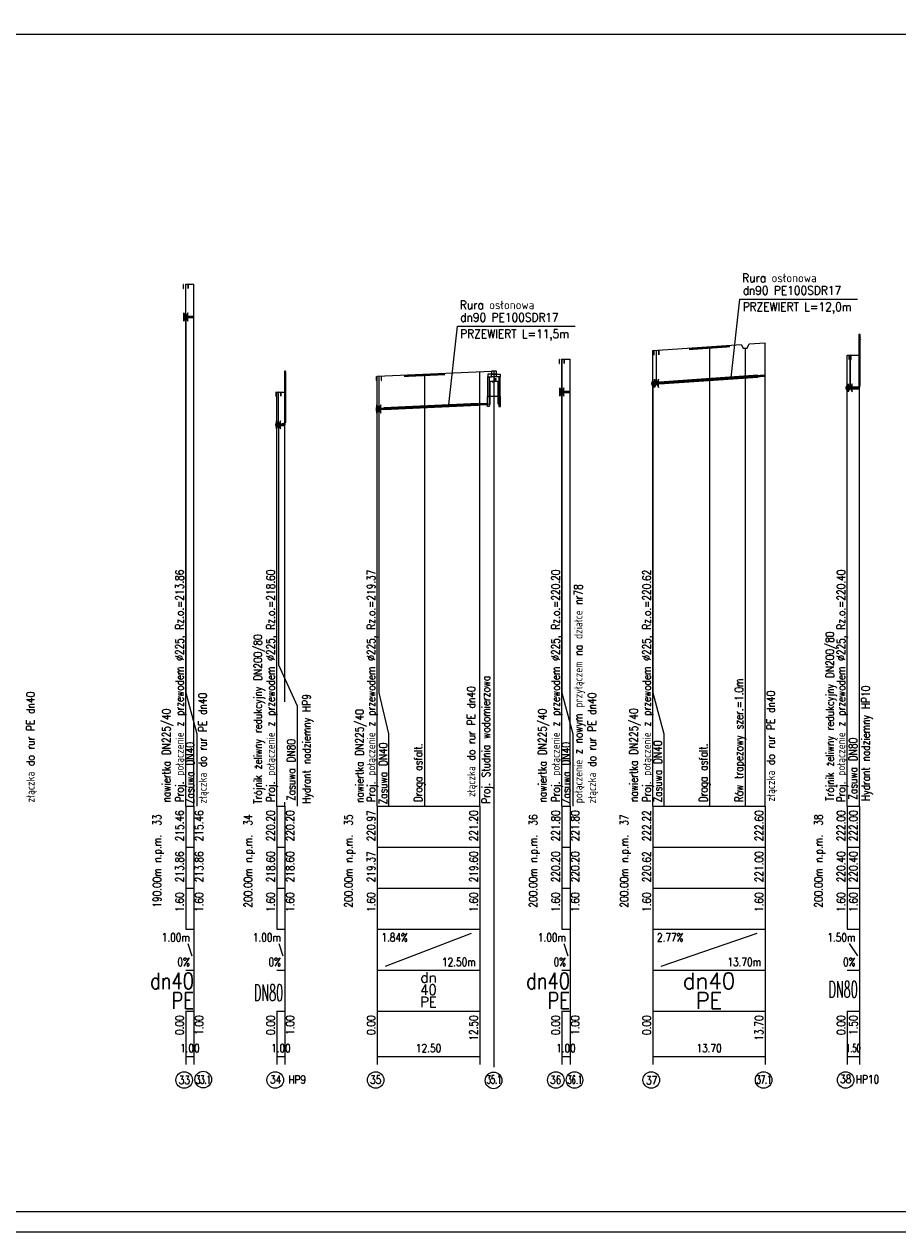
# Model space of a CAD drawing. Extents: x 122 to 1445, y -293 to 2085.
# Tile 2 of 38: x 641 to 854, y -293 to 1. Entities that reach past the tile are written whole.
import ezdxf
from ezdxf.enums import TextEntityAlignment as Align

# ---------------------------------------------------------------- set-up
doc = ezdxf.new("R2010")
doc.units = 0
doc.header["$LTSCALE"] = 0.2
doc.header["$MEASUREMENT"] = 0
doc.layers.get('0').update_dxf_attribs({"color": 8, "linetype": 'CONTINUOUS'})
for name, color, linetype in [('Armatura', 7, 'CONTINUOUS'), ('Liczby', 7, 'CONTINUOUS'), ('Linie_odn', 7, 'CONTINUOUS'), ('Linie_opisowe', 7, 'CONTINUOUS'), ('Linie_tabeli', 7, 'CONTINUOUS'), ('Odcinki', 7, 'CONTINUOUS'), ('Opis_Arm', 7, 'CONTINUOUS'), ('Opis_PZ', 7, 'CONTINUOUS'), ('Opis_uzbr_n', 7, 'CONTINUOUS'), ('Opis_wl', 7, 'CONTINUOUS'), ('Osie', 7, 'CONTINUOUS'), ('Rury_ochr', 7, 'CONTINUOUS'), ('Teksty', 7, 'CONTINUOUS'), ('Teren_istn', 3, 'CONTINUOUS'), ('Uzbr_nadz', 7, 'CONTINUOUS'), ('Wezly', 7, 'CONTINUOUS')]:
    doc.layers.add(name, color=color, linetype=linetype)
doc.styles.add('S', font='simplex.shx', dxfattribs={"width": 0.9, "height": 2.1})
doc.styles.get("Standard").update_dxf_attribs({"font": 'txt.shx'})

msp = doc.modelspace()

# ---------------------------------------------------------------- linework, layer by layer
msp.add_lwpolyline([(1321.17346, 3.76042), (421.17346, 3.76042), (421.17346, -293.23958), (1321.17346, -293.23958)], close=True)
msp.add_lwpolyline([(754.25234, -91.57703), (754.53301, -91.49069), (754.53301, -85.7774), (756.40733, -85.7774), (756.40733, -91.33233), (756.62215, -91.44067)])
at = {"layer": 'Armatura'}
for points in [[(679.68596, -62.19374, 0.05, 0.05, 0), (680.90816, -62.19374, 0.05, 0.05, 0)], [(794.45266, -78.36091, 0.05, 0.05, 0), (795.67486, -78.36091, 0.05, 0.05, 0)], [(771.38596, -80.49374, 0.05, 0.05, 0), (772.60816, -80.49374, 0.05, 0.05, 0)], [(726.78596, -84.62534, 0.05, 0.05, 0), (728.00816, -84.62534, 0.05, 0.05, 0)], [(702.28596, -88.49374, 0.05, 0.05, 0), (703.50816, -88.49374, 0.05, 0.05, 0)]]:
    msp.add_lwpolyline(points, format="xyseb", dxfattribs=at)
for points in [[(679.68596, -63.19374), (679.74146, -63.19374), (679.74146, -62.19374), (679.68596, -62.19374)], [(680.24146, -70.14374), (680.35266, -70.14374), (680.35266, -62.19374), (680.24146, -62.19374)], [(680.85266, -63.19374), (680.90816, -63.19374), (680.90816, -62.19374), (680.85266, -62.19374)], [(679.79706, -71.14374), (679.79706, -69.14374), (680.79706, -71.14374), (680.79706, -69.14374)], [(794.45266, -79.36091), (794.50816, -79.36091), (794.50816, -78.36091), (794.45266, -78.36091)], [(795.00816, -86.31091), (795.11936, -86.31091), (795.11936, -78.36091), (795.00816, -78.36091)], [(795.61936, -79.36091), (795.67486, -79.36091), (795.67486, -78.36091), (795.61936, -78.36091)], [(771.38596, -81.49374), (771.44146, -81.49374), (771.44146, -80.49374), (771.38596, -80.49374)], [(771.94146, -88.44374), (772.05266, -88.44374), (772.05266, -80.49374), (771.94146, -80.49374)], [(772.55266, -81.49374), (772.60816, -81.49374), (772.60816, -80.49374), (772.55266, -80.49374)], [(726.78596, -85.62534), (726.84146, -85.62534), (726.84146, -84.62534), (726.78596, -84.62534)], [(727.34146, -92.57534), (727.45266, -92.57534), (727.45266, -84.62534), (727.34146, -84.62534)], [(727.95266, -85.62534), (728.00816, -85.62534), (728.00816, -84.62534), (727.95266, -84.62534)], [(794.56376, -87.31091), (794.56376, -85.31091), (795.56376, -87.31091), (795.56376, -85.31091)], [(771.49706, -89.44374), (771.49706, -87.44374), (772.49706, -89.44374), (772.49706, -87.44374)], [(702.28596, -89.49374), (702.34146, -89.49374), (702.34146, -88.49374), (702.28596, -88.49374)], [(702.84146, -96.44374), (702.95266, -96.44374), (702.95266, -88.49374), (702.84146, -88.49374)], [(703.45266, -89.49374), (703.50816, -89.49374), (703.50816, -88.49374), (703.45266, -88.49374)], [(726.89706, -93.57534), (726.89706, -91.57534), (727.89706, -93.57534), (727.89706, -91.57534)], [(702.39706, -97.44374), (702.39706, -95.44374), (703.39706, -97.44374), (703.39706, -95.44374)]]:
    msp.add_lwpolyline(points, close=True, dxfattribs=at)
at = {"layer": 'Linie_opisowe'}
for p, q in [((807.99706, -77.38674), (807.99706, -189.44374)), ((816.69706, -77.78374), (816.69706, -189.44374)), ((738.47706, -84.06574), (738.47706, -189.44374))]:
    msp.add_line(p, q, dxfattribs=at)
for points in [[(680.29706, -70.14374), (680.29706, -161.80374), (682.99706, -171.80374), (682.99706, -189.44374)], [(794.19706, -86.34374), (794.19706, -161.80374), (796.89706, -171.80374), (796.89706, -189.44374)], [(771.99706, -88.44374), (771.99706, -161.80374), (774.69706, -171.80374), (774.69706, -189.44374)], [(727.39706, -92.57534), (727.39706, -161.80374), (729.69706, -171.80374), (729.69706, -189.44374)], [(702.89706, -96.44374), (702.89706, -154.96374), (707.49706, -164.96374), (707.49706, -189.44374)]]:
    msp.add_lwpolyline(points, dxfattribs=at)
at = {"layer": 'Linie_tabeli'}
for p, q in [((680.29706, -189.44374), (682.29706, -189.44374)), ((680.29706, -189.44374), (680.29706, -219.44374)), ((680.29706, -189.44374), (680.29706, -219.44374)), ((682.29706, -189.44374), (682.29706, -219.44374)), ((682.29706, -189.44374), (682.29706, -250.44374)), ((702.49706, -189.44374), (704.49706, -189.44374)), ((702.49706, -189.44374), (702.49706, -219.44374)), ((702.49706, -189.44374), (702.49706, -219.44374)), ((704.49706, -189.44374), (704.49706, -219.44374)), ((704.49706, -189.44374), (704.49706, -250.44374)), ((726.99706, -189.44374), (751.99706, -189.44374)), ((726.99706, -189.44374), (726.99706, -219.44374)), ((726.99706, -189.44374), (726.99706, -250.44374)), ((751.99706, -189.44374), (751.99706, -219.44374)), ((751.99706, -189.44374), (751.99706, -250.44374)), ((771.99706, -189.44374), (773.99706, -189.44374)), ((771.99706, -189.44374), (771.99706, -219.44374)), ((771.99706, -189.44374), (771.99706, -219.44374)), ((773.99706, -189.44374), (773.99706, -219.44374)), ((773.99706, -189.44374), (773.99706, -250.44374)), ((794.19706, -189.44374), (821.59706, -189.44374)), ((794.19706, -189.44374), (794.19706, -219.44374)), ((794.19706, -189.44374), (794.19706, -250.44374)), ((821.59706, -189.44374), (821.59706, -219.44374)), ((821.59706, -189.44374), (821.59706, -250.44374)), ((841.59706, -189.44374), (844.59706, -189.44374)), ((841.59706, -189.44374), (841.59706, -219.44374)), ((841.59706, -189.44374), (841.59706, -219.44374)), ((844.59706, -189.44374), (844.59706, -219.44374)), ((844.59706, -189.44374), (844.59706, -250.44374)), ((680.29706, -199.44374), (682.29706, -199.44374)), ((702.49706, -199.44374), (704.49706, -199.44374)), ((726.99706, -199.44374), (751.99706, -199.44374)), ((771.99706, -199.44374), (773.99706, -199.44374)), ((794.19706, -199.44374), (821.59706, -199.44374)), ((841.59706, -199.44374), (844.59706, -199.44374)), ((680.29706, -209.44374), (682.29706, -209.44374)), ((702.49706, -209.44374), (704.49706, -209.44374)), ((726.99706, -209.44374), (751.99706, -209.44374)), ((771.99706, -209.44374), (773.99706, -209.44374)), ((794.19706, -209.44374), (821.59706, -209.44374)), ((841.59706, -209.44374), (844.59706, -209.44374)), ((680.29706, -219.44374), (682.29706, -219.44374)), ((702.49706, -219.44374), (704.49706, -219.44374)), ((726.99706, -219.44374), (751.99706, -219.44374)), ((726.99706, -219.44374), (726.99706, -229.44374)), ((728.99706, -228.44374), (749.99706, -220.44374)), ((751.99706, -219.44374), (751.99706, -229.44374)), ((771.99706, -219.44374), (773.99706, -219.44374)), ((794.19706, -219.44374), (821.59706, -219.44374)), ((794.19706, -219.44374), (794.19706, -229.44374)), ((796.19706, -228.44374), (819.59706, -220.44374)), ((821.59706, -219.44374), (821.59706, -229.44374)), ((841.59706, -219.44374), (844.59706, -219.44374)), ((680.79706, -222.94374), (681.79706, -225.94374)), ((702.99706, -222.94374), (703.99706, -225.94374)), ((772.49706, -222.94374), (773.49706, -225.94374)), ((842.09706, -222.94374), (844.09706, -225.94374)), ((680.29706, -229.44374), (682.29706, -229.44374)), ((682.29706, -229.44374), (682.29706, -239.44374)), ((702.49706, -229.44374), (704.49706, -229.44374)), ((704.49706, -229.44374), (704.49706, -239.44374)), ((726.99706, -229.44374), (751.99706, -229.44374)), ((751.99706, -229.44374), (751.99706, -239.44374)), ((771.99706, -229.44374), (773.99706, -229.44374)), ((773.99706, -229.44374), (773.99706, -239.44374)), ((794.19706, -229.44374), (821.59706, -229.44374)), ((821.59706, -229.44374), (821.59706, -239.44374)), ((841.59706, -229.44374), (844.59706, -229.44374)), ((844.59706, -229.44374), (844.59706, -239.44374)), ((680.29706, -239.44374), (682.29706, -239.44374)), ((680.29706, -239.44374), (680.29706, -252.44374)), ((680.29706, -239.44374), (680.29706, -250.44374)), ((682.29706, -239.44374), (682.29706, -252.44374)), ((702.49706, -239.44374), (704.49706, -239.44374)), ((702.49706, -239.44374), (702.49706, -252.44374)), ((702.49706, -239.44374), (702.49706, -250.44374)), ((704.49706, -239.44374), (704.49706, -252.44374)), ((726.99706, -239.44374), (751.99706, -239.44374)), ((726.99706, -239.44374), (726.99706, -252.44374)), ((751.99706, -239.44374), (751.99706, -252.44374)), ((771.99706, -239.44374), (773.99706, -239.44374)), ((771.99706, -239.44374), (771.99706, -252.44374)), ((771.99706, -239.44374), (771.99706, -250.44374)), ((773.99706, -239.44374), (773.99706, -252.44374)), ((794.19706, -239.44374), (821.59706, -239.44374)), ((794.19706, -239.44374), (794.19706, -252.44374)), ((821.59706, -239.44374), (821.59706, -252.44374)), ((841.59706, -239.44374), (844.59706, -239.44374)), ((841.59706, -239.44374), (841.59706, -252.44374)), ((841.59706, -239.44374), (841.59706, -250.44374)), ((844.59706, -239.44374), (844.59706, -252.44374)), ((680.29706, -250.44374), (682.29706, -250.44374)), ((702.49706, -250.44374), (704.49706, -250.44374)), ((726.99706, -250.44374), (751.99706, -250.44374)), ((771.99706, -250.44374), (773.99706, -250.44374)), ((794.19706, -250.44374), (821.59706, -250.44374)), ((841.59706, -250.44374), (844.59706, -250.44374))]:
    msp.add_line(p, q, dxfattribs=at)
msp.add_lwpolyline([(435.77855, -288.23958), (1318.43162, -288.23958), (1318.43162, -1.23958), (435.77855, -1.23958)], close=True, dxfattribs=at)
for points in [[(680.29706, -189.44374), (680.29706, -62.14374)], [(682.29706, -189.44374), (682.29706, -62.14374)], [(821.59706, -189.44374), (821.59706, -76.44374)], [(794.19706, -189.44374), (794.19706, -78.34374)], [(841.59706, -189.44374), (841.59706, -79.44374)], [(844.59706, -189.44374), (844.59706, -79.44374)], [(771.99706, -189.44374), (771.99706, -80.44374)], [(773.99706, -189.44374), (773.99706, -80.44374)], [(726.99706, -189.44374), (726.99706, -84.59374)], [(751.99706, -189.44374), (751.99706, -83.44374)], [(755.50288, -253.11418), (755.50288, -83.39956)], [(702.49706, -189.44374), (702.49706, -88.44374)], [(704.49706, -163.96374), (704.49706, -88.44374)], [(704.49706, -189.44374), (704.49706, -188.44374)]]:
    msp.add_lwpolyline(points, dxfattribs=at)
for centre in [(679.90972, -256.21173), (684.57083, -256.10255), (702.10972, -256.21173), (726.60972, -256.21173), (755.36305, -256.3221), (770.53412, -256.21173), (775.08868, -256.21173), (793.80972, -256.21173), (821.20972, -256.21173), (841.20972, -256.21173)]:
    msp.add_circle(centre, 2.02278, dxfattribs=at)
at = {"layer": 'Odcinki'}
for points in [[(680.29706, -70.04854), (682.29706, -70.04854), (682.29706, -70.04374), (680.29706, -70.04374)], [(680.29706, -70.23894), (682.29706, -70.23894), (682.29706, -70.24374), (680.29706, -70.24374)], [(794.19706, -86.24854), (821.59706, -84.34854), (821.59706, -84.34374), (794.19706, -86.24374)], [(794.19706, -86.43894), (821.59706, -84.53894), (821.59706, -84.54374), (794.19706, -86.44374)], [(771.99706, -88.34854), (773.99706, -88.34854), (773.99706, -88.34374), (771.99706, -88.34374)], [(841.59706, -87.25324), (843.91136, -87.25324), (843.91136, -87.24374), (841.59706, -87.24374)], [(841.59706, -87.63424), (843.91136, -87.63424), (843.91136, -87.64374), (841.59706, -87.64374)], [(726.99706, -92.49854), (753.86705, -91.26492), (753.86705, -91.26012), (726.99706, -92.49374)], [(771.99706, -88.53894), (773.99706, -88.53894), (773.99706, -88.54374), (771.99706, -88.54374)], [(726.99706, -92.68894), (753.86705, -91.45532), (753.86705, -91.46012), (726.99706, -92.69374)], [(702.49706, -96.25324), (703.81136, -96.25324), (703.81136, -96.24374), (702.49706, -96.24374)], [(702.49706, -96.63424), (703.81136, -96.63424), (703.81136, -96.64374), (702.49706, -96.64374)]]:
    msp.add_lwpolyline(points, close=True, dxfattribs=at)
for points in [[(755.50288, -91.30436), (755.50288, -91.29956)], [(755.50288, -91.49476), (755.50288, -91.49956)]]:
    msp.add_lwpolyline(points, dxfattribs=at)
at = {"layer": 'Opis_wl'}
for centre, major_axis in [((680.29706, -70.14374), (0, -0.562)), ((680.29706, -70.14374), (0, -0.536)), ((771.99706, -88.44374), (0, -0.562)), ((771.99706, -88.44374), (0, -0.536)), ((794.19706, -86.34374), (0, -0.562)), ((794.19706, -86.34374), (0, -0.536)), ((841.59706, -87.44374), (0, -0.562)), ((841.59706, -87.44374), (0, -0.536)), ((726.99706, -92.59374), (0, -0.562)), ((726.99706, -92.59374), (0, -0.536)), ((702.49706, -96.44374), (0, -0.562)), ((702.49706, -96.44374), (0, -0.536))]:
    msp.add_ellipse(centre, major_axis=major_axis, ratio=0.4, dxfattribs=at)
at = {"layer": 'Osie'}
for p, q in [((680.29706, -70.14374), (682.29706, -70.14374)), ((844.67326, -75.39614), (844.82566, -75.39614)), ((704.57326, -84.39614), (704.72566, -84.39614)), ((794.19706, -86.34374), (821.59706, -84.44374)), ((795.79706, -86.23284), (819.79706, -84.56854)), ((841.59706, -87.44374), (843.91136, -87.44374)), ((843.91136, -87.44374), (844.21606, -87.44374)), ((844.21606, -87.44374), (844.36846, -87.44374)), ((771.99706, -88.44374), (773.99706, -88.44374)), ((726.99706, -92.59374), (754.53301, -91.32708)), ((728.59706, -92.52014), (751.59706, -91.46214)), ((702.49706, -96.44374), (703.81136, -96.44374)), ((703.81136, -96.44374), (703.96376, -96.44374)), ((703.96376, -96.44374), (704.26846, -96.44374))]:
    msp.add_line(p, q, dxfattribs=at)
at = {"layer": 'Rury_ochr'}
for p, q in [((819.79706, -84.35424), (819.79706, -84.46854)), ((819.79706, -84.78284), (819.79706, -84.66854)), ((795.79706, -86.01854), (795.79706, -86.13284)), ((795.79706, -86.44704), (795.79706, -86.33284)), ((751.59706, -91.24784), (751.59706, -91.36214)), ((728.59706, -92.30584), (728.59706, -92.42014)), ((728.59706, -92.73444), (728.59706, -92.62014)), ((751.59706, -91.67644), (751.59706, -91.56214))]:
    msp.add_line(p, q, dxfattribs=at)
for points in [[(795.79706, -86.01854), (819.79706, -84.35424), (819.79706, -84.34354), (795.79706, -86.00784)], [(795.79706, -86.44704), (819.79706, -84.78284), (819.79706, -84.79354), (795.79706, -86.45784)], [(728.59706, -92.30584), (751.59706, -91.24784), (751.59706, -91.23714), (728.59706, -92.29514)], [(728.59706, -92.73444), (751.59706, -91.67644), (751.59706, -91.68714), (728.59706, -92.74514)]]:
    msp.add_lwpolyline(points, close=True, dxfattribs=at)
at = {"layer": 'Teksty'}
for p, q in [((813.29527, -84.90322), (815.3874, -65.76939)), ((815.3874, -65.76939), (844.08132, -65.76939)), ((744.43621, -91.4809), (746.52834, -72.34707)), ((746.52834, -72.34707), (775.22225, -72.34707))]:
    msp.add_line(p, q, dxfattribs=at)
at = {"layer": 'Teren_istn'}
for points in [[(680.29706, -62.14374), (682.29706, -62.14374)], [(794.19706, -78.34374), (815.69706, -76.85284), (816.19706, -77.78354), (817.19706, -77.78354), (817.69706, -76.71414), (821.59706, -76.44374)], [(841.59706, -79.44374), (844.59706, -79.44374)], [(771.99706, -80.44374), (773.99706, -80.44374)], [(726.99706, -84.59374), (754.82705, -83.37574)], [(702.49706, -88.44374), (704.49706, -88.44374)]]:
    msp.add_lwpolyline(points, dxfattribs=at)
at = {"layer": 'Uzbr_nadz'}
for points in [[(802.99706, -77.98354, 0.5, 0.5, 0), (812.99706, -77.29014, 0.5, 0.5, 0)], [(733.47706, -84.54564, 0.5, 0.5, 0), (743.47706, -84.08564, 0.5, 0.5, 0)]]:
    msp.add_lwpolyline(points, format="xyseb", dxfattribs=at)
at = {"layer": 'Wezly'}
for p, q in [((756.05105, -84.12574), (754.85105, -84.12574)), ((756.05105, -84.72574), (754.85105, -84.72574)), ((755.10484, -86.11018), (755.81194, -85.40308)), ((844.36846, -87.21514), (844.36846, -87.67234)), ((844.50566, -86.87234), (844.68846, -86.87234)), ((756.77105, -89.52574), (754.13105, -89.52574)), ((704.26846, -96.21514), (704.26846, -96.67234)), ((704.40566, -95.87234), (704.58846, -95.87234))]:
    msp.add_line(p, q, dxfattribs=at)
for points in [[(844.44466, -74.44374), (844.74946, -74.44374), (844.74946, -74.39374), (844.44466, -74.39374)], [(844.52086, -86.87234), (844.52086, -74.44374), (844.51326, -74.44374), (844.51326, -86.87234)], [(844.67326, -86.87234), (844.67326, -74.44374), (844.68086, -74.44374), (844.68086, -86.87234)], [(844.67326, -75.20564), (844.82566, -75.20564), (844.82566, -75.18664), (844.67326, -75.18664)], [(844.67326, -75.58664), (844.82566, -75.58664), (844.82566, -75.60564), (844.67326, -75.60564)], [(842.07856, -80.47475), (842.09856, -80.47475), (842.09856, -79.47475), (842.07856, -79.47475)], [(842.27856, -87.42475), (842.31856, -87.42475), (842.31856, -79.47475), (842.27856, -79.47475)], [(842.49856, -80.47475), (842.51856, -80.47475), (842.51856, -79.47475), (842.49856, -79.47475)], [(704.34466, -83.44374), (704.64946, -83.44374), (704.64946, -83.39374), (704.34466, -83.39374)], [(704.42086, -95.87234), (704.42086, -83.44374), (704.41326, -83.44374), (704.41326, -95.87234)], [(704.57326, -95.87234), (704.57326, -83.44374), (704.58086, -83.44374), (704.58086, -95.87234)], [(704.57326, -84.20564), (704.72566, -84.20564), (704.72566, -84.18664), (704.57326, -84.18664)], [(704.57326, -84.58664), (704.72566, -84.58664), (704.72566, -84.60564), (704.57326, -84.60564)], [(754.85105, -84.12574), (753.95105, -84.12574), (753.95105, -84.72574), (754.85105, -84.72574)], [(754.25105, -89.52574), (753.95105, -89.52574), (753.95105, -84.72574), (754.25105, -84.72574)], [(754.82705, -84.12574), (756.07505, -84.12574), (756.07505, -83.37574), (754.82705, -83.37574)], [(755.97864, -85.23638), (755.64524, -85.23638), (755.97864, -85.56978)], [(756.05105, -84.12574), (756.95105, -84.12574), (756.95105, -84.72574), (756.05105, -84.72574)], [(756.65105, -89.52574), (756.95105, -89.52574), (756.95105, -84.72574), (756.65105, -84.72574)], [(841.79856, -88.42475), (841.79856, -86.42475), (842.79856, -88.42475), (842.79856, -86.42475)], [(843.91136, -87.25324), (844.21606, -87.25324), (844.21606, -87.23424), (843.91136, -87.23424)], [(843.91136, -87.63424), (844.21606, -87.63424), (844.21606, -87.65324), (843.91136, -87.65324)], [(844.21606, -87.25324), (844.36846, -87.25324), (844.36846, -87.23424), (844.21606, -87.23424)], [(844.21606, -87.63424), (844.36846, -87.63424), (844.36846, -87.65324), (844.21606, -87.65324)], [(754.25105, -91.97094), (753.86705, -91.97094), (753.86705, -89.52574), (754.25105, -89.52574)], [(756.65105, -91.97094), (757.03505, -91.97094), (757.03505, -89.52574), (756.65105, -89.52574)], [(703.81136, -96.25324), (703.96376, -96.25324), (703.96376, -96.23424), (703.81136, -96.23424)], [(703.81136, -96.63424), (703.96376, -96.63424), (703.96376, -96.65324), (703.81136, -96.65324)], [(703.96376, -96.25324), (704.26846, -96.25324), (704.26846, -96.23424), (703.96376, -96.23424)], [(703.96376, -96.63497), (704.26846, -96.63424), (704.26846, -96.65324), (703.96376, -96.65397)]]:
    msp.add_lwpolyline(points, close=True, dxfattribs=at)
msp.add_lwpolyline([(842.07856, -79.47475, 0.05, 0.05, 0), (842.51856, -79.47475, 0.05, 0.05, 0)], format="xyseb", dxfattribs=at)
for points in [[(844.36846, -87.25324), (844.39236, -87.24854), (844.41556, -87.23464), (844.43766, -87.21174), (844.45806, -87.18054), (844.47626, -87.14164), (844.49176, -87.09624), (844.50426, -87.04524), (844.51346, -86.99004), (844.51896, -86.93194), (844.52086, -86.87234)], [(844.36846, -87.23424), (844.39116, -87.22974), (844.41326, -87.21654), (844.43416, -87.19474), (844.45356, -87.16514), (844.47086, -87.12824), (844.48556, -87.08504), (844.49746, -87.03664), (844.50616, -86.98414), (844.51146, -86.92894), (844.51326, -86.87234)], [(844.36846, -87.63424), (844.41616, -87.62484), (844.46266, -87.59694), (844.50686, -87.55114), (844.54766, -87.48874), (844.58396, -87.41104), (844.61506, -87.32014), (844.64006, -87.21824), (844.65836, -87.10774), (844.66946, -86.99154), (844.67326, -86.87234)], [(844.36846, -87.65324), (844.41736, -87.64364), (844.46506, -87.61504), (844.51026, -87.56814), (844.55206, -87.50414), (844.58936, -87.42454), (844.62126, -87.33134), (844.64686, -87.22684), (844.66556, -87.11364), (844.67706, -86.99444), (844.68086, -86.87234)], [(704.26846, -96.25324), (704.29236, -96.24854), (704.31556, -96.23464), (704.33766, -96.21174), (704.35806, -96.18054), (704.37626, -96.14164), (704.39176, -96.09624), (704.40426, -96.04524), (704.41346, -95.99004), (704.41896, -95.93194), (704.42086, -95.87234)], [(704.26846, -96.23424), (704.29116, -96.22974), (704.31326, -96.21654), (704.33416, -96.19474), (704.35356, -96.16514), (704.37086, -96.12824), (704.38556, -96.08504), (704.39746, -96.03664), (704.40616, -95.98414), (704.41146, -95.92894), (704.41326, -95.87234)], [(704.26846, -96.63424), (704.31616, -96.62484), (704.36266, -96.59694), (704.40686, -96.55114), (704.44766, -96.48874), (704.48396, -96.41104), (704.51506, -96.32014), (704.54006, -96.21824), (704.55836, -96.10774), (704.56946, -95.99154), (704.57326, -95.87234)], [(704.26846, -96.65324), (704.31736, -96.64364), (704.36506, -96.61504), (704.41026, -96.56814), (704.45206, -96.50414), (704.48936, -96.42454), (704.52126, -96.33134), (704.54686, -96.22684), (704.56556, -96.11364), (704.57706, -95.99444), (704.58086, -95.87234)]]:
    msp.add_lwpolyline(points, dxfattribs=at)

# ---------------------------------------------------------------- texts
at = {"layer": 'Liczby', "width": 0.8}
for s, p in [('215.46', (679.79706, -190.44374)), ('215.46', (684.54706, -190.44374)), ('220.20', (701.99706, -190.44374)), ('220.20', (706.74706, -190.44374)), ('220.97', (726.49706, -190.44374)), ('221.20', (751.49706, -190.44374)), ('221.80', (771.49706, -190.44374)), ('221.80', (776.24706, -190.44374)), ('222.22', (793.69706, -190.44374)), ('222.60', (821.09706, -190.44374)), ('222.00', (841.09706, -190.44374)), ('222.00', (844.09706, -190.44374)), ('213.86', (679.79706, -200.44374)), ('213.86', (684.54706, -200.44374)), ('218.60', (701.99706, -200.44374)), ('218.60', (706.74706, -200.44374)), ('219.37', (726.49706, -200.44374)), ('219.60', (751.49706, -200.44374)), ('220.20', (771.49706, -200.44374)), ('220.20', (776.24706, -200.44374)), ('220.62', (793.69706, -200.44374)), ('221.00', (821.09706, -200.44374)), ('220.40', (841.09706, -200.44374)), ('220.40', (844.09706, -200.44374)), ('1.60', (679.79706, -210.44374)), ('1.60', (684.54706, -210.44374)), ('1.60', (701.99706, -210.44374)), ('1.60', (706.74706, -210.44374)), ('1.60', (726.49706, -210.44374)), ('1.60', (751.49706, -210.44374)), ('1.60', (771.49706, -210.44374)), ('1.60', (776.24706, -210.44374)), ('1.60', (793.69706, -210.44374)), ('1.60', (821.09706, -210.44374)), ('1.60', (841.09706, -210.44374)), ('1.60', (844.09706, -210.44374)), ('0.00', (679.79706, -240.44374)), ('1.00', (684.54706, -240.44374)), ('0.00', (701.99706, -240.44374)), ('1.00', (706.74706, -240.44374)), ('0.00', (726.49706, -240.44374)), ('12.50', (751.49706, -240.44374)), ('0.00', (771.49706, -240.44374)), ('1.00', (776.24706, -240.44374)), ('0.00', (793.69706, -240.44374)), ('13.70', (821.09706, -240.44374)), ('0.00', (841.09706, -240.44374)), ('1.50', (844.09706, -240.44374))]:
    msp.add_text(s, height=2, rotation=90, dxfattribs=at).set_placement(p, align=Align.RIGHT)
at = {"layer": 'Liczby'}
for s, height, width, p in [('1.00m', 2, 0.8, (681.29706, -222.44374)), ('1.00m', 2, 0.8, (703.49706, -222.44374)), ('1.00m', 2, 0.8, (772.99706, -222.44374)), ('1.50m', 2, 0.8, (843.59706, -222.44374)), ('0%', 2, 0.8, (681.29706, -228.44374)), ('0%', 2, 0.8, (703.49706, -228.44374)), ('12.50m', 2, 0.8, (750.99706, -228.44374)), ('0%', 2, 0.8, (772.99706, -228.44374)), ('13.70m', 2, 0.8, (820.59706, -228.44374)), ('0%', 2, 0.8, (843.59706, -228.44374)), ('dn40', 4, 0.8, (682.29706, -234.04374)), ('dn40', 4, 0.8, (773.99706, -234.04374)), ('DN80', 4, 0.5, (844.15753, -236.11)), ('PE', 4, 0.8, (682.29706, -238.84374)), ('DN80', 4, 0.5, (704.0376, -236.90167)), ('PE', 4, 0.8, (773.99706, -238.84374))]:
    msp.add_text(s, height=height, dxfattribs=dict(at, width=width)).set_placement(p, align=Align.RIGHT)
at = {"layer": 'Liczby', "width": 0.8}
for s, p in [('1.84%', (727.99706, -222.44374)), ('2.77%', (795.19706, -222.44374))]:
    msp.add_text(s, height=2, dxfattribs=at).set_placement(p)
at = {"layer": 'Liczby'}
for s, height, width, p, p2 in [('dn40', 4, 0.914286, (801.49706, -234.04374), (814.29706, -234.04374)), ('dn', 2.5, 0.96, (737.49706, -232.44374), (741.49706, -232.44374)), ('40', 2.5, 1.066667, (737.49706, -235.44374), (741.49706, -235.44374)), ('PE', 4, 0.96, (804.69706, -238.84374), (811.09706, -238.84374)), ('PE', 2.5, 0.96, (737.49706, -238.44374), (741.49706, -238.44374))]:
    msp.add_text(s, height=height, dxfattribs=dict(at, width=width)).set_placement(p, p2, align=Align.FIT)
for s, width, p in [('1.00', 0.8, (681.29706, -249.44374)), ('1.00', 0.8, (703.49706, -249.44374)), ('12.50', 0.8, (739.49706, -249.44374)), ('1.00', 0.8, (772.99706, -249.44374)), ('13.70', 0.8, (807.89706, -249.44374)), ('1.50', 0.6, (843.09706, -249.44374)), ('33', 0.8, (679.97658, -257.2184)), ('33.1', 0.6, (684.60545, -257.12489)), ('34', 0.8, (702.22209, -257.07849)), ('HP9', 0.8, (707.47411, -257.10053)), ('35', 0.8, (726.6037, -257.13826)), ('35.1', 0.6, (755.46643, -257.11214)), ('36', 0.8, (770.48051, -257.15886)), ('36.1', 0.6, (775.16025, -257.13578)), ('37', 0.8, (793.88572, -257.29505)), ('37.1', 0.6, (821.28019, -257.13114)), ('38', 0.8, (841.24113, -256.97734)), ('HP10', 0.8, (846.53841, -257.03345))]:
    msp.add_text(s, height=2, dxfattribs=dict(at, width=width)).set_placement(p, align=Align.CENTER)
at = {"layer": 'Linie_odn', "style": 'S', "width": 0.9}
for s, p in [('Rura osłonowa', (816.00534, -61.67991)), ('dn90 PE100SDR17', (816.10222, -64.7138)), ('Rura osłonowa', (747.14628, -68.25759)), ('PRZEWIERT L=12,0m', (816.10222, -68.7138)), ('dn90 PE100SDR17', (747.24316, -71.29148)), ('PRZEWIERT L=11,5m', (747.24316, -75.29148))]:
    msp.add_text(s, height=2.1, dxfattribs=at).set_placement(p)
at = {"layer": 'Linie_tabeli', "width": 0.8}
for s, p in [('33', (674.29706, -191.44374)), ('34', (696.49706, -191.44374)), ('35', (720.99706, -191.44374)), ('36', (765.99706, -191.44374)), ('37', (788.19706, -191.44374)), ('38', (835.59706, -191.44374)), ('190.00m n.p.m.', (674.29706, -196.44374)), ('200.00m n.p.m.', (696.49706, -196.44374)), ('200.00m n.p.m.', (720.99706, -196.44374)), ('200.00m n.p.m.', (765.99706, -196.44374)), ('200.00m n.p.m.', (788.19706, -196.44374)), ('200.00m n.p.m.', (835.59706, -196.44374))]:
    msp.add_text(s, height=2, rotation=90, dxfattribs=at).set_placement(p, align=Align.RIGHT)
at = {"layer": 'Opis_Arm', "width": 0.8}
for s, p in [('Zasuwa DN40', (682.32666, -188.87854)), ('Zasuwa DN80 ', (706.99982, -188.13405)), ('Zasuwa DN40', (729.4354, -189.00642)), ('Zasuwa DN40', (774.02666, -188.87854)), ('Zasuwa DN40', (796.39945, -188.49993)), ('Zasuwa DN80 ', (844.01805, -187.83274))]:
    msp.add_text(s, height=2, rotation=90, dxfattribs=at).set_placement(p)
at = {"layer": 'Opis_PZ', "width": 0.8}
for s, p in [('połączenie z nowym przyłączem na działce nr78', (777.02936, -188.73009)), ('Trójnik żeliwny redukcyjny DN200/80', (698.87465, -188.84008)), ('Trójnik żeliwny redukcyjny DN200/80', (838.35117, -188.16118)), ('złączka do rur PE dn40', (750.90258, -187.21134)), ('Proj. Studnia wodomierzowa', (754.49276, -188.82795)), ('złączka do rur PE dn40', (643.4319, -188.55463)), ('złączka do rur PE dn40', (685.40405, -188.81095)), ('Hydrant nadziemny HP9', (710.7384, -188.82809)), ('złączka do rur PE dn40', (780.34776, -188.76174)), ('złączka do rur PE dn40', (823.95736, -188.3156)), ('Hydrant nadziemny HP10', (847.08891, -188.13975)), ('nawiertka DN225/40', (790.5233, -188.38329)), ('nawiertka DN225/40', (676.55967, -188.48195)), ('nawiertka DN225/40', (723.66841, -188.60983)), ('nawiertka DN225/40', (768.25967, -188.48195))]:
    msp.add_text(s, height=2, rotation=90, dxfattribs=at).set_placement(p)
at = {"layer": 'Opis_uzbr_n', "width": 0.8}
for s, p in [('Rów trapezowy szer.=1.0m', (816.19706, -188.44374)), ('Droga asfalt.', (737.97706, -188.44374)), ('Droga asfalt.', (807.49706, -188.44374))]:
    msp.add_text(s, height=2, rotation=90, dxfattribs=at).set_placement(p)
at = {"layer": 'Opis_wl', "width": 0.8}
for s, p in [('Proj. połączenie z przewodem %%C225, Rz.o.=213.86', (679.79706, -188.44374)), ('Proj. połączenie z przewodem %%C225, Rz.o.=218.60', (701.99706, -188.44374)), ('Proj. połączenie z przewodem %%C225, Rz.o.=219.37', (726.49706, -188.44374)), ('Proj. połączenie z przewodem %%C225, Rz.o.=220.20', (771.49706, -188.44374)), ('Proj. połączenie z przewodem %%C225, Rz.o.=220.62', (793.69706, -188.44374)), ('Proj. połączenie z przewodem %%C225, Rz.o.=220.40', (841.09706, -188.44374))]:
    msp.add_text(s, height=2, rotation=90, dxfattribs=at).set_placement(p)

doc.saveas('drawing.dxf')
